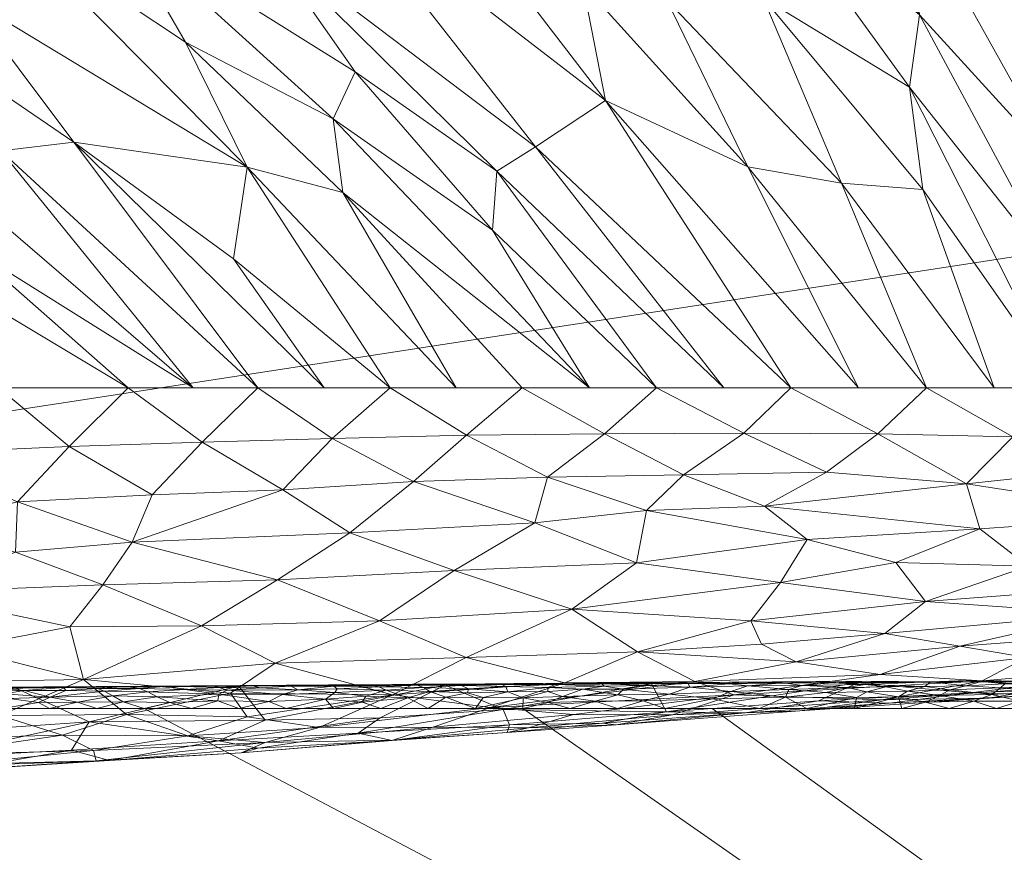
# Model space of a CAD drawing. Header units: millimetres. Extents: x -275 to 275, y 0 to 461.
# Tile 9 of 85: x -145 to -67, y 106 to 172. Entities that reach past the tile are written whole.
import ezdxf

# ---------------------------------------------------------------- set-up
doc = ezdxf.new("R2010")
doc.units = ezdxf.units.MM
doc.layers.add('A-GENM', color=13, linetype='Continuous')

# ---------------------------------------------------------------- blocks, each defined once
blk = doc.blocks.new('MODEL_CCAS1511-1000410R0 - MODEL_CCAS1511-1000410R0-465174-Preview')
at = {"layer": 'A-GENM', "lineweight": 9}
mesh = blk.add_polyface(dxfattribs=at)
corners = [(-272.167, 0), (-272.319, -150.975), (-272.479, -301.95), (-272.223, -329.002), (-270.726, -356.013), (-266.536, -382.739), (-256.83, -407.989), (-238.784, -428.131), (-214.858, -440.747), (-188.814, -448.06), (-162.114, -452.412), (-135.192, -455.069), (-108.188, -456.694), (-81.152, -457.659), (-54.105, -458.187), (-27.053, -458.42), (0, -458.452), (27.053, -458.42), (54.105, -458.187), (81.152, -457.659), (108.188, -456.694), (135.192, -455.069), (162.114, -452.412), (188.814, -448.059), (214.858, -440.746), (238.784, -428.131), (256.83, -407.989), (266.536, -382.739), (270.726, -356.013), (272.223, -329.002), (272.479, -301.95), (272.319, -150.975), (272.167, 0), (-271.479, -141.65), (-253.734, -118.36), (-222.049, -117.596), (-190.328, -117.596), (-158.607, -117.596), (-126.885, -117.596), (-95.164, -117.596), (-63.443, -117.596), (-31.721, -117.596), (0, -117.596), (15.006, -117.596), (30.013, -117.596), (45.019, -117.596), (60.026, -117.596), (75.032, -117.596), (90.039, -117.596), (105.045, -117.596), (120.051, -117.596), (135.058, -117.596), (150.064, -117.596), (165.071, -117.596), (180.077, -117.596), (195.083, -117.596), (210.09, -117.596), (225.096, -117.596), (240.103, -117.596), (255.062, -118.77), (267.363, -127.255), (271.479, -141.65), (271.5, -276.207), (270.746, -343.476), (267.133, -376.894), (262.881, -393.154), (255.834, -408.391), (245.398, -421.522), (232.048, -431.692), (216.932, -439.027), (200.945, -444.221), (167.942, -450.629), (134.487, -454.07), (67.276, -456.933), (0, -457.5), (-67.276, -456.933), (-134.485, -454.07), (-167.944, -450.629), (-200.946, -444.221), (-216.933, -439.027), (-232.048, -431.692), (-245.398, -421.522), (-255.835, -408.389), (-262.881, -393.152), (-267.133, -376.893), (-270.746, -343.476), (-271.5, -276.208), (0, -47.739), (12.205, -52.795), (17.261, -65), (12.205, -77.205), (0, -82.261), (-12.205, -77.205), (-17.261, -65), (-12.205, -52.795), (263.622, -390.318), (260.818, -397.614), (250.836, -414.68), (243.217, -423.183), (232.089, -431.661), (231.82, -431.802), (-231.823, -431.801), (-232.088, -431.662), (-243.217, -423.183), (-250.833, -414.683), (-260.819, -397.613), (-263.623, -390.318)]
mesh.append_faces([[corners[k] for k in face] for face in [(83, 105, 106), (98, 99, 25), (67, 97, 98), (80, 101, 102), (102, 103, 7), (68, 99, 100), (81, 103, 104), (65, 95, 96)]])
mesh.append_faces([[corners[k] for k in face] for face in [(8, 79, 101), (66, 26, 96), (69, 24, 100)]], dxfattribs={"vtx0": -1})
mesh.append_faces([[corners[k] for k in face] for face in [(0, 87, 32), (2, 86, 1), (4, 85, 3), (9, 78, 8), (14, 75, 13), (70, 24, 69)]], dxfattribs={"vtx0": -1, "vtx1": -1})
mesh.append_faces([[corners[k] for k in face] for face in [(94, 0, 38, 39)]], dxfattribs={"vtx0": -1, "vtx1": -1, "vtx3": -1})
mesh.append_faces([[corners[k] for k in face] for face in [(0, 35, 36), (33, 0, 1, 86), (92, 41, 42), (89, 48, 49, 88), (32, 58, 59), (62, 30, 31), (30, 62, 63), (90, 44, 45), (10, 76, 77), (75, 14, 15, 74), (28, 63, 64, 27), (23, 70, 71, 22), (70, 23, 24), (72, 21, 22, 71)]], dxfattribs={"vtx0": -1, "vtx2": -1})
mesh.append_faces([[corners[k] for k in face] for face in [(0, 36, 37, 38), (32, 52, 53, 54), (89, 46, 47, 48), (76, 10, 11, 12), (74, 15, 16, 17), (63, 28, 29, 30), (73, 18, 19, 20)]], dxfattribs={"vtx0": -1, "vtx3": -1})
mesh.append_faces([[corners[k] for k in face] for face in [(97, 26, 66)]], dxfattribs={"vtx1": -1})
mesh.append_faces([[corners[k] for k in face] for face in [(94, 87, 0), (87, 88, 32), (33, 34, 0), (34, 35, 0), (50, 51, 88, 49), (57, 58, 32, 56), (55, 56, 32, 54), (60, 61, 32), (59, 60, 32), (78, 79, 8)]], dxfattribs={"vtx1": -1, "vtx2": -1})
mesh.append_faces([[corners[k] for k in face] for face in [(51, 52, 32, 88)]], dxfattribs={"vtx1": -1, "vtx2": -1, "vtx3": -1})
mesh.append_faces([[corners[k] for k in face] for face in [(93, 94, 39, 40), (92, 93, 40, 41), (91, 92, 42, 43), (90, 91, 43, 44), (85, 86, 2, 3), (45, 46, 89, 90), (31, 32, 61, 62), (84, 85, 4, 5), (77, 78, 9, 10), (75, 76, 12, 13), (73, 74, 17, 18), (72, 73, 20, 21)]], dxfattribs={"vtx1": -1, "vtx3": -1})
mesh.append_faces([[corners[k] for k in face] for face in [(64, 95, 27), (5, 106, 84), (82, 105, 6), (6, 104, 82)]], dxfattribs={"vtx2": -1})
mesh = blk.add_polyface(dxfattribs=at)
corners = [(-212.847, 0, -150), (212.847, 0, -150), (212.847, -65.437, -150), (212.847, -130.874, -150), (212.847, -196.311, -150), (212.847, -261.748, -150), (212.41, -291.44, -150), (210.407, -318.576, -150), (204.527, -345.166, -150), (190.079, -368.826, -150), (166.674, -383.72, -150), (139.754, -391.317, -150), (112.094, -395.201, -150), (84.236, -397.237, -150), (56.788, -398.258, -150), (28.369, -398.728, -150), (0, -398.847, -150), (-29.223, -398.719, -150), (-56.93, -398.255, -150), (-84.634, -397.216, -150), (-112.707, -395.14, -150), (-140.105, -391.249, -150), (-166.815, -383.663, -150), (-190.131, -368.774, -150), (-204.546, -345.114, -150), (-210.509, -317.747, -150), (-212.466, -289.826, -150), (-212.847, -261.748, -150), (-212.847, -196.311, -150), (-212.847, -130.874, -150), (-212.847, -65.437, -150)]
mesh.append_faces([[corners[k] for k in face] for face in [(10, 8, 9), (2, 0, 1)]], dxfattribs={"vtx0": -1})
mesh.append_faces([[corners[k] for k in face] for face in [(4, 16, 28, 3)]], dxfattribs={"vtx0": -1, "vtx1": -1, "vtx2": -1})
mesh.append_faces([[corners[k] for k in face] for face in [(3, 28, 29, 2), (27, 19, 20), (14, 4, 5, 13), (12, 5, 6, 11)]], dxfattribs={"vtx0": -1, "vtx2": -1})
mesh.append_faces([[corners[k] for k in face] for face in [(28, 16, 17, 18), (2, 29, 30, 0), (4, 14, 15, 16)]], dxfattribs={"vtx0": -1, "vtx3": -1})
mesh.append_faces([[corners[k] for k in face] for face in [(6, 7, 11), (12, 13, 5)]], dxfattribs={"vtx1": -1, "vtx2": -1})
mesh.append_faces([[corners[k] for k in face] for face in [(26, 27, 20, 21), (25, 26, 21, 22), (27, 28, 18, 19), (7, 8, 10, 11)]], dxfattribs={"vtx1": -1, "vtx3": -1})
mesh.append_faces([[corners[k] for k in face] for face in [(22, 23, 24, 25)]], dxfattribs={"vtx3": -1})
mesh = blk.add_polyface(dxfattribs=at)
corners = [(154.096, -131.696, -100.498), (145.099, -133.99, -106.356), (154.059, -137.787, -106.374), (145.251, -129.991, -101.593), (136.018, -130.79, -105.655), (153.888, -126.792, -93.963), (138.344, -127.406, -99.914), (146.477, -117.048, -72.69), (152.517, -115.217, -64.542), (141.544, -115.493, -65.85), (134.431, -134.532, -110.554), (136.458, -117.143, -73.511), (139.868, -119.917, -83.038), (149.066, -112.772, -40.822), (150.076, -113.182, -50.567), (159.42, -112.426, -43.537), (138.853, -113.473, -47.055), (137.813, -113.476, -36.624), (162.043, -116.033, -66.587), (147.553, -113.132, -31.783), (140.82, -114.305, -23.936), (139.408, -116.543, -12.005), (145.275, -119.256, -2.344), (127.558, -119.373, -2.393), (152.412, -113.703, -23.767), (157.944, -115.282, -14.268), (139.068, -114.283, -57.365), (158.02, -112.433, -35.089), (152.414, -113.93, -57.399), (149.272, -119.759, -80.881), (149.789, -122.397, -87.157), (141.015, -138.384, -111.725), (136.32, -143.019, -116.04), (146.592, -143.019, -112.657), (156.633, -143.019, -108.633), (140.952, -124.08, -93.049), (157.353, -118.51, -75.567)]
mesh.append_faces([[corners[k] for k in face] for face in [(0, 1, 2), (1, 3, 4), (5, 3, 0), (5, 6, 3), (7, 8, 9), (4, 10, 1), (7, 11, 12), (13, 14, 15), (16, 13, 17), (18, 8, 7), (17, 19, 20), (7, 9, 11), (20, 19, 24), (25, 22, 21), (21, 20, 24), (19, 17, 13), (16, 26, 14), (27, 19, 13), (19, 27, 24), (21, 24, 25), (13, 16, 14), (26, 9, 28), (7, 12, 29), (8, 28, 9), (12, 30, 29), (2, 31, 33), (1, 10, 31), (2, 1, 31), (3, 1, 0), (3, 6, 4), (5, 30, 35), (26, 28, 14), (5, 35, 6), (12, 35, 30), (7, 29, 36)]], dxfattribs={"vtx0": -1, "vtx1": -1, "vtx2": -1})
mesh.append_faces([[corners[k] for k in face] for face in [(21, 22, 23), (31, 32, 33), (2, 33, 34)]], dxfattribs={"vtx0": -1, "vtx2": -1})
mesh = blk.add_polyface(dxfattribs=at)
corners = [(124.081, -134.953, -114.14), (130.466, -138.708, -115.494), (134.431, -134.532, -110.554), (141.015, -138.384, -111.725), (130.52, -124.158, -95.551), (116.417, -124.563, -98.702), (124.497, -127.805, -104.151), (136.018, -130.79, -105.655), (118.773, -131.528, -111.424), (139.868, -119.917, -83.038), (140.952, -124.08, -93.049), (124.688, -121.211, -88.6), (128.225, -118.827, -80.281), (115.369, -118.693, -78.694), (126.014, -114.463, -32.254), (127.385, -114.096, -42.233), (137.813, -113.476, -36.624), (139.408, -116.543, -12.005), (125.484, -116.687, -14.005), (129.167, -115.048, -23.429), (131.59, -115.438, -63.851), (125.478, -114.905, -56.642), (121.189, -116.092, -65.013), (127.558, -119.373, -2.393), (118.11, -115.664, -23.885), (115.418, -115.061, -35.57), (139.068, -114.283, -57.365), (138.853, -113.473, -47.055), (116.369, -116.872, -15.287), (140.82, -114.305, -23.936), (141.544, -115.493, -65.85), (136.458, -117.143, -73.511), (126.897, -116.956, -71.859), (138.344, -127.406, -99.914), (120.159, -139.019, -118.795), (126.047, -143.018, -119.422), (136.32, -143.019, -116.04)]
mesh.append_faces([[corners[k] for k in face] for face in [(0, 1, 2), (3, 2, 1), (4, 5, 6), (0, 7, 8), (9, 4, 10), (11, 12, 13), (14, 15, 16), (17, 18, 19), (20, 21, 22), (18, 17, 23), (24, 14, 19), (25, 15, 14), (21, 26, 27), (27, 15, 21), (19, 18, 28), (19, 16, 29), (15, 27, 16), (16, 19, 14), (17, 19, 29), (20, 30, 26), (30, 20, 31), (32, 12, 31), (12, 9, 31), (9, 11, 4), (13, 12, 32), (9, 12, 11), (4, 6, 33), (4, 33, 10), (5, 4, 11), (1, 34, 35), (7, 0, 2), (36, 3, 1), (0, 34, 1), (33, 6, 7), (8, 7, 6), (20, 22, 32), (20, 32, 31), (21, 20, 26)]], dxfattribs={"vtx0": -1, "vtx1": -1, "vtx2": -1})
mesh.append_faces([[corners[k] for k in face] for face in [(1, 35, 36)]], dxfattribs={"vtx0": -1, "vtx2": -1})
mesh = blk.add_polyface(dxfattribs=at)
corners = [(118.11, -115.664, -23.885), (115.418, -115.061, -35.57), (126.014, -114.463, -32.254), (120.159, -139.019, -118.795), (115.572, -143.018, -122.111), (126.047, -143.018, -119.422), (106.607, -117.521, -13.779), (116.369, -116.872, -15.287), (111.205, -119.466, -2.407), (109.508, -139.263, -121.753), (113.711, -135.607, -117.593), (124.081, -134.953, -114.14), (118.773, -131.528, -111.424), (104.105, -132.315, -115.706), (124.688, -121.211, -88.6), (109.556, -121.65, -90.309), (116.417, -124.563, -98.702), (115.369, -118.693, -78.694), (115.342, -115.087, -48.25), (127.385, -114.096, -42.233), (106.11, -116.301, -25.009), (125.478, -114.905, -56.642), (107.623, -117.675, -70.787), (101.726, -119.641, -80.544), (104.602, -116.073, -52.094), (112.192, -116.118, -60.387), (125.484, -116.687, -14.005), (127.558, -119.373, -2.393), (106.284, -115.693, -37.188), (121.189, -116.092, -65.013), (101.163, -125.489, -102.313), (110.496, -128.559, -108.291), (124.497, -127.805, -104.151), (126.897, -116.956, -71.859), (101.03, -117.128, -62.571), (105.097, -143.019, -124.8), (103.104, -135.945, -120.381), (129.167, -115.048, -23.429)]
mesh.append_faces([[corners[k] for k in face] for face in [(0, 1, 2), (6, 7, 8), (9, 3, 10), (11, 10, 3), (6, 0, 7), (10, 12, 13), (14, 15, 16), (17, 15, 14), (1, 18, 19), (0, 20, 1), (19, 18, 21), (17, 22, 23), (6, 20, 0), (18, 24, 25), (18, 1, 28), (21, 18, 25), (29, 21, 25), (29, 22, 17), (17, 23, 15), (16, 30, 31), (32, 16, 31), (15, 30, 16), (32, 31, 12), (29, 17, 33), (22, 25, 34), (13, 12, 31), (11, 12, 10), (9, 10, 36), (3, 9, 4), (13, 36, 10), (20, 28, 1), (24, 18, 28), (37, 7, 0), (8, 7, 26), (22, 29, 25)]], dxfattribs={"vtx0": -1, "vtx1": -1, "vtx2": -1})
mesh.append_faces([[corners[k] for k in face] for face in [(3, 4, 5), (26, 27, 8), (9, 35, 4)]], dxfattribs={"vtx0": -1, "vtx2": -1})
mesh = blk.add_polyface(dxfattribs=at)
corners = [(105.097, -143.019, -124.8), (109.508, -139.263, -121.753), (98.591, -139.386, -124.256), (83.093, -117.412, -40.656), (93.183, -117.094, -54.352), (97.658, -116.315, -40.087), (87.418, -117.261, -28.749), (98.733, -116.443, -30.564), (93.679, -117.341, -21.013), (110.496, -128.559, -108.291), (96.033, -129.165, -111.42), (104.105, -132.315, -115.706), (101.163, -125.489, -102.313), (107.623, -117.675, -70.787), (88.306, -118.696, -68.417), (91.423, -119.744, -77.72), (101.03, -117.128, -62.571), (94.853, -119.56, -2.42), (106.607, -117.521, -13.779), (111.205, -119.466, -2.407), (106.11, -116.301, -25.009), (106.284, -115.693, -37.188), (104.602, -116.073, -52.094), (101.726, -119.641, -80.544), (95.972, -122.099, -90.77), (109.556, -121.65, -90.309), (84.63, -127.605, -108.285), (86.994, -124.57, -99.074), (82.533, -130.999, -116.169), (95.261, -133.291, -118.62), (103.104, -135.945, -120.381), (86.133, -122.705, -91.604), (112.192, -116.118, -60.387), (92.334, -136.119, -122.583), (87.53, -139.429, -126.241), (94.455, -143.019, -126.661), (85.908, -133.657, -120.405), (83.388, -121.31, -83.966)]
mesh.append_faces([[corners[k] for k in face] for face in [(17, 18, 19)]], dxfattribs={"vtx0": -1, "vtx1": -1})
mesh.append_faces([[corners[k] for k in face] for face in [(0, 1, 2), (3, 4, 5), (6, 7, 8), (9, 10, 11), (12, 10, 9), (13, 14, 15), (6, 5, 7), (16, 14, 13), (17, 8, 18), (20, 18, 8), (8, 7, 20), (21, 20, 7), (4, 22, 5), (23, 24, 25), (25, 24, 12), (26, 10, 12), (26, 12, 27), (10, 28, 29), (11, 29, 30), (24, 31, 27), (22, 16, 32), (14, 16, 4), (24, 23, 15), (12, 24, 27), (2, 30, 33), (34, 2, 33), (34, 35, 2), (1, 30, 2), (29, 36, 33), (30, 29, 33), (10, 29, 11), (21, 7, 5), (21, 5, 22), (16, 22, 4), (24, 15, 37), (13, 15, 23)]], dxfattribs={"vtx0": -1, "vtx1": -1, "vtx2": -1})
mesh.append_faces([[corners[k] for k in face] for face in [(35, 0, 2)]], dxfattribs={"vtx1": -1, "vtx2": -1})
mesh = blk.add_polyface(dxfattribs=at)
corners = [(76.93, -139.368, -127.543), (80.983, -136.344, -124.39), (69.899, -135.416, -124.097), (85.908, -133.657, -120.405), (96.033, -129.165, -111.42), (84.63, -127.605, -108.285), (82.533, -130.999, -116.169), (73.156, -126.101, -102.751), (86.994, -124.57, -99.074), (76.363, -123.544, -93.109), (68.843, -131.847, -118.135), (68.11, -118.435, -38.095), (83.093, -117.412, -40.656), (76.03, -118.026, -26.365), (81.631, -118.219, -17.158), (87.418, -117.261, -28.749), (76.609, -118.302, -52.553), (88.306, -118.696, -68.417), (93.183, -117.094, -54.352), (68.651, -119.809, -64.47), (91.423, -119.744, -77.72), (76.735, -120.29, -74.366), (83.388, -121.31, -83.966), (86.133, -122.705, -91.604), (69.593, -118.858, -14.581), (93.679, -117.341, -21.013), (94.853, -119.56, -2.42), (78.5, -119.653, -2.434), (95.261, -133.291, -118.62), (75.49, -129.178, -112.195), (70.433, -122.54, -86.124), (92.334, -136.119, -122.583), (87.53, -139.429, -126.241), (83.813, -143.019, -128.523), (94.455, -143.019, -126.661), (73.071, -143.019, -129.262), (97.658, -116.315, -40.087), (95.972, -122.099, -90.77)]
mesh.append_faces([[corners[k] for k in face] for face in [(34, 32, 33), (33, 0, 35)]], dxfattribs={"vtx0": -1, "vtx1": -1})
mesh.append_faces([[corners[k] for k in face] for face in [(0, 1, 2), (2, 1, 3), (4, 5, 6), (7, 8, 9), (3, 10, 2), (11, 12, 13), (14, 13, 15), (16, 17, 18), (16, 19, 17), (20, 17, 21), (22, 9, 23), (24, 13, 14), (12, 11, 16), (18, 12, 16), (28, 6, 3), (7, 5, 8), (29, 6, 5), (22, 21, 30), (31, 1, 32), (32, 0, 33), (1, 0, 32), (3, 1, 31), (3, 6, 10), (25, 14, 15), (13, 12, 15), (36, 15, 12), (25, 27, 14), (27, 24, 14), (22, 30, 9), (20, 21, 22), (17, 19, 21), (29, 10, 6), (7, 29, 5), (8, 23, 9), (37, 22, 23)]], dxfattribs={"vtx0": -1, "vtx1": -1, "vtx2": -1})
mesh.append_faces([[corners[k] for k in face] for face in [(25, 26, 27)]], dxfattribs={"vtx0": -1, "vtx2": -1})
mesh = blk.add_polyface(dxfattribs=at)
corners = [(72.014, -118.635, -0.208), (71.225, -119.077, -0.453), (74.559, -118.978, -0.392), (68.714, -119.738, -1.419), (66.862, -119.566, -0.99), (64.441, -119.784, -1.51), (67.888, -118.728, -0.242), (63.98, -118.942, -0.346), (67.208, -119.242, -0.579), (60.724, -119.696, -1.199), (63.141, -119.407, -0.738), (59.335, -119.431, -0.749), (69.848, -119.827, -1.954), (72.751, -119.731, -1.466), (75.287, -118.527, -0.17), (62.11, -118.334, -0.099), (59.781, -118.934, -0.333), (73.197, -119.354, -0.722), (73.137, -118.122, -0.06), (69.956, -119.396, -0.757), (75.738, -119.669, -2.436), (71.751, -119.691, -2.44), (63.779, -119.737, -2.446), (67.765, -119.714, -2.443), (61.451, -119.865, -1.87), (57.905, -119.866, -1.749), (57.075, -119.709, -1.194), (55.016, -119.841, -1.56), (57.502, -118.324, -0.092), (55.532, -119.462, -0.77), (59.793, -119.76, -2.45), (55.807, -119.782, -2.453), (60.026, -117.596), (65.673, -118.19, -0.068), (63.777, -117.596), (69.309, -118.186, -0.07), (71.28, -117.596), (67.529, -117.596), (75.032, -117.596), (56.383, -119.086, -0.422), (56.274, -117.596)]
mesh.append_faces([[corners[k] for k in face] for face in [(20, 13, 21), (30, 25, 31), (21, 12, 23), (40, 28, 32), (22, 24, 30)]], dxfattribs={"vtx0": -1, "vtx1": -1})
mesh.append_faces([[corners[k] for k in face] for face in [(0, 1, 2), (3, 4, 5), (6, 7, 8), (9, 10, 11), (9, 5, 10), (12, 13, 3), (2, 14, 0), (7, 15, 16), (1, 17, 2), (14, 18, 0), (17, 1, 19), (3, 19, 4), (7, 16, 10), (19, 13, 17), (24, 9, 25), (26, 25, 9), (27, 25, 26), (16, 15, 28), (6, 1, 0), (19, 1, 8), (4, 19, 8), (13, 19, 3), (10, 4, 8), (4, 10, 5), (7, 10, 8), (11, 29, 26), (30, 24, 25), (23, 12, 5), (5, 24, 22), (31, 25, 27), (8, 1, 6), (15, 32, 28), (33, 7, 6), (33, 34, 15), (18, 35, 0), (33, 6, 35), (33, 35, 37), (0, 35, 6), (33, 15, 7), (35, 18, 36), (10, 16, 11), (39, 11, 16), (13, 12, 21), (5, 12, 3), (9, 24, 5), (11, 26, 9), (11, 39, 29), (28, 39, 16)]], dxfattribs={"vtx0": -1, "vtx1": -1, "vtx2": -1})
mesh.append_faces([[corners[k] for k in face] for face in [(5, 22, 23), (35, 36, 37), (33, 37, 34)]], dxfattribs={"vtx0": -1, "vtx2": -1})
mesh.append_faces([[corners[k] for k in face] for face in [(34, 32, 15), (38, 36, 18)]], dxfattribs={"vtx1": -1, "vtx2": -1})
mesh = blk.add_polyface(dxfattribs=at)
corners = [(73.197, -119.354, -0.722), (76.282, -119.319, -0.695), (74.559, -118.978, -0.392), (95.517, -118.228, -0.099), (90.006, -118.375, -0.136), (93.47, -118.75, -0.297), (82.535, -117.596), (78.609, -118.482, -0.159), (84.228, -118.514, -0.177), (87.213, -119.393, -0.852), (91.819, -119.286, -0.732), (88.577, -118.961, -0.417), (85.29, -119.728, -1.889), (84.4, -119.631, -1.329), (81.846, -119.745, -1.834), (91.682, -119.578, -2.423), (88.679, -119.693, -1.736), (87.696, -119.601, -2.426), (75.287, -118.527, -0.17), (78.784, -117.596), (75.032, -117.596), (83.976, -119.124, -0.531), (76.81, -119.705, -1.446), (77.826, -119.78, -1.971), (80.548, -119.63, -1.265), (86.287, -117.596), (81.03, -118.87, -0.34), (77.917, -119.523, -0.998), (79.724, -119.646, -2.433), (83.71, -119.623, -2.43), (79.346, -119.261, -0.644), (82.916, -119.444, -0.901), (88.728, -119.575, -1.228), (95.12, -119.434, -0.98), (91.962, -119.59, -1.325), (93.79, -117.596), (90.039, -117.596), (92.723, -119.677, -1.852), (72.751, -119.731, -1.466), (77.795, -118.926, -0.366), (73.137, -118.122, -0.06), (75.738, -119.669, -2.436)]
mesh.append_faces([[corners[k] for k in face] for face in [(15, 16, 17), (17, 12, 29), (28, 23, 41)]], dxfattribs={"vtx0": -1, "vtx1": -1})
mesh.append_faces([[corners[k] for k in face] for face in [(0, 1, 2), (3, 4, 5), (6, 7, 8), (9, 10, 11), (12, 13, 14), (11, 8, 21), (21, 9, 11), (22, 23, 24), (4, 25, 8), (11, 5, 4), (10, 5, 11), (8, 7, 26), (24, 27, 22), (21, 26, 30), (8, 11, 4), (30, 27, 31), (21, 31, 9), (32, 13, 16), (9, 32, 10), (33, 10, 34), (15, 37, 16), (37, 34, 16), (32, 16, 34), (29, 12, 14), (24, 14, 13), (16, 12, 17), (14, 24, 23), (31, 24, 13), (24, 31, 27), (9, 31, 13), (30, 31, 21), (13, 12, 16), (30, 1, 27), (38, 27, 0), (26, 7, 39), (0, 27, 1), (39, 1, 30), (2, 39, 18), (18, 7, 19), (40, 18, 20), (41, 23, 38), (38, 22, 27), (14, 23, 28), (38, 23, 22), (10, 32, 34), (13, 32, 9), (8, 26, 21), (7, 18, 39), (1, 39, 2), (30, 26, 39)]], dxfattribs={"vtx0": -1, "vtx1": -1, "vtx2": -1})
mesh.append_faces([[corners[k] for k in face] for face in [(18, 19, 20), (14, 28, 29), (7, 6, 19)]], dxfattribs={"vtx0": -1, "vtx2": -1})
mesh.append_faces([[corners[k] for k in face] for face in [(4, 35, 36, 25)]], dxfattribs={"vtx0": -1, "vtx3": -1})
mesh.append_faces([[corners[k] for k in face] for face in [(25, 6, 8)]], dxfattribs={"vtx1": -1, "vtx2": -1})
mesh = blk.add_polyface(dxfattribs=at)
corners = [(91.819, -119.286, -0.732), (95.12, -119.434, -0.98), (97.086, -119.133, -0.587), (98.801, -119.571, -1.392), (95.306, -119.607, -1.462), (106.408, -119.365, -0.95), (109.904, -119.427, -1.123), (109.365, -119.169, -0.68), (100.286, -119.148, -0.615), (98.621, -119.387, -0.925), (91.962, -119.59, -1.325), (92.723, -119.677, -1.852), (101.813, -119.615, -1.807), (102.464, -119.507, -1.238), (106.245, -118.939, -0.449), (97.317, -119.649, -1.895), (103.641, -119.51, -2.413), (107.627, -119.487, -2.41), (105.761, -119.592, -1.961), (108.196, -118.473, -0.192), (105.033, -118.455, -0.181), (103.046, -118.086, -0.07), (99.309, -118.178, -0.089), (101.921, -118.571, -0.224), (109.444, -118.845, -0.389), (105.045, -117.596), (108.797, -117.596), (93.47, -118.75, -0.297), (97.521, -118.691, -0.274), (93.79, -117.596), (90.006, -118.375, -0.136), (95.517, -118.228, -0.099), (97.542, -117.596), (101.293, -117.596), (103.073, -119.268, -0.773), (103.061, -118.967, -0.461), (95.668, -119.555, -2.42), (91.682, -119.578, -2.423), (110.3, -119.55, -1.689), (106.762, -119.538, -1.447), (99.655, -119.532, -2.416)]
mesh.append_faces([[corners[k] for k in face] for face in [(29, 31, 32), (33, 21, 25), (36, 11, 37), (25, 20, 26)]], dxfattribs={"vtx0": -1, "vtx1": -1})
mesh.append_faces([[corners[k] for k in face] for face in [(0, 1, 2), (3, 1, 4), (5, 6, 7), (8, 2, 9), (4, 10, 11), (3, 12, 13), (7, 14, 5), (2, 1, 9), (4, 11, 15), (15, 12, 3), (14, 19, 20), (21, 22, 23), (7, 24, 14), (25, 21, 20), (19, 26, 20), (27, 0, 2), (23, 22, 28), (29, 30, 31), (28, 27, 2), (22, 32, 31), (28, 22, 31), (22, 21, 33), (27, 28, 31), (28, 2, 8), (20, 21, 23), (8, 34, 35), (35, 20, 23), (5, 14, 34), (4, 1, 10), (9, 1, 3), (36, 15, 11), (4, 15, 3), (18, 38, 39), (13, 34, 9), (12, 15, 40), (12, 39, 13), (5, 13, 39), (13, 9, 3), (8, 9, 34), (35, 34, 14), (28, 8, 23), (20, 35, 14), (23, 8, 35), (13, 5, 34), (6, 5, 39), (38, 6, 39), (16, 18, 12), (14, 24, 19), (38, 18, 17), (12, 18, 39)]], dxfattribs={"vtx0": -1, "vtx1": -1, "vtx2": -1})
mesh.append_faces([[corners[k] for k in face] for face in [(12, 40, 16)]], dxfattribs={"vtx0": -1, "vtx2": -1})
mesh.append_faces([[corners[k] for k in face] for face in [(16, 17, 18), (33, 32, 22), (36, 40, 15)]], dxfattribs={"vtx1": -1, "vtx2": -1})
mesh = blk.add_polyface(dxfattribs=at)
corners = [(125.194, -118.175, -0.106), (120.684, -118.342, -0.156), (124.091, -118.714, -0.336), (111.613, -119.464, -2.406), (113.809, -119.534, -1.864), (110.3, -119.55, -1.689), (116.3, -117.596), (112.548, -117.596), (114.163, -118.45, -0.189), (120.447, -119.477, -1.598), (120.033, -119.374, -1.118), (117.059, -119.488, -1.515), (112.932, -119.268, -0.836), (109.365, -119.169, -0.68), (109.904, -119.427, -1.123), (113.417, -119.466, -1.302), (126.44, -119.41, -1.375), (123.422, -119.386, -1.205), (123.801, -119.462, -1.703), (115.873, -119.051, -0.579), (116.452, -119.334, -0.983), (128.494, -119.069, -0.65), (122.873, -119.089, -0.649), (125.861, -119.238, -0.879), (112.431, -118.95, -0.475), (119.586, -119.419, -2.4), (123.572, -119.396, -2.396), (119.954, -118.882, -0.443), (111.166, -118.517, -0.213), (108.797, -117.596), (108.196, -118.473, -0.192), (123.803, -117.596), (120.051, -117.596), (117.786, -118.107, -0.083), (117.501, -118.595, -0.259), (109.444, -118.845, -0.389), (119.765, -119.178, -0.746), (127.555, -117.596), (115.599, -119.441, -2.403), (107.627, -119.487, -2.41), (127.442, -119.438, -1.835)]
mesh.append_faces([[corners[k] for k in face] for face in [(3, 5, 39), (29, 28, 7)]], dxfattribs={"vtx0": -1, "vtx1": -1})
mesh.append_faces([[corners[k] for k in face] for face in [(0, 1, 2), (3, 4, 5), (9, 10, 11), (12, 13, 14), (5, 15, 14), (16, 17, 18), (19, 12, 20), (11, 10, 20), (21, 22, 23), (10, 9, 17), (13, 12, 24), (23, 17, 16), (22, 2, 27), (28, 29, 30), (2, 22, 21), (31, 1, 0), (27, 2, 1), (27, 34, 19), (34, 33, 8), (24, 35, 13), (34, 27, 1), (22, 36, 10), (36, 22, 27), (17, 22, 10), (27, 19, 36), (20, 36, 19), (33, 34, 1), (19, 34, 8), (32, 33, 1), (8, 33, 6), (14, 15, 12), (4, 11, 15), (20, 12, 15), (12, 19, 24), (11, 20, 15), (20, 10, 36), (9, 25, 18), (19, 8, 24), (35, 28, 30), (5, 4, 15), (11, 4, 38), (28, 24, 8), (24, 28, 35), (7, 28, 8), (25, 9, 11), (17, 9, 18), (22, 17, 23), (18, 26, 40), (18, 40, 16)]], dxfattribs={"vtx0": -1, "vtx1": -1, "vtx2": -1})
mesh.append_faces([[corners[k] for k in face] for face in [(18, 25, 26), (1, 31, 32), (0, 37, 31), (11, 38, 25)]], dxfattribs={"vtx0": -1, "vtx2": -1})
mesh.append_faces([[corners[k] for k in face] for face in [(6, 7, 8), (32, 6, 33), (3, 38, 4)]], dxfattribs={"vtx1": -1, "vtx2": -1})
mesh = blk.add_polyface(dxfattribs=at)
corners = [(135.233, -119.385, -1.809), (136.416, -119.315, -2.369), (138.851, -119.361, -1.774), (143.436, -118.079, -0.089), (142.561, -117.596), (140.345, -118.122, -0.1), (133.015, -118.082, -0.085), (135.058, -117.596), (131.306, -117.596), (133.125, -119.38, -1.426), (129.13, -119.284, -1.001), (129.694, -119.404, -1.451), (134.772, -118.916, -0.512), (135.423, -119.185, -0.857), (138.231, -118.97, -0.576), (131.844, -119.123, -0.736), (129.14, -118.744, -0.364), (126.44, -119.41, -1.375), (127.442, -119.438, -1.835), (136.487, -119.34, -1.299), (131.37, -119.41, -1.851), (138.728, -119.204, -0.919), (125.861, -119.238, -0.879), (128.494, -119.069, -0.65), (142.516, -118.499, -0.244), (141.279, -119.047, -0.678), (137.545, -118.61, -0.297), (136.736, -118.141, -0.103), (134.043, -118.534, -0.251), (129.224, -118.204, -0.117), (125.194, -118.175, -0.106), (124.091, -118.714, -0.336), (138.809, -117.596), (140.845, -119.285, -2.356), (141.434, -119.278, -1.142), (143.043, -119.335, -1.739), (127.558, -119.373, -2.393), (131.987, -119.344, -2.381), (127.555, -117.596), (123.572, -119.396, -2.396), (144.573, -119.035, -0.677)]
mesh.append_faces([[corners[k] for k in face] for face in [(36, 18, 39)]], dxfattribs={"vtx0": -1, "vtx1": -1})
mesh.append_faces([[corners[k] for k in face] for face in [(0, 1, 2), (3, 4, 5), (9, 10, 11), (12, 13, 14), (15, 12, 16), (17, 18, 11), (2, 19, 0), (10, 9, 15), (0, 9, 20), (21, 14, 13), (22, 10, 23), (24, 14, 25), (13, 12, 15), (26, 27, 28), (7, 6, 27), (29, 30, 16), (16, 30, 31), (5, 32, 27), (2, 34, 19), (33, 35, 2), (34, 2, 35), (21, 25, 14), (19, 9, 0), (9, 19, 13), (20, 9, 11), (20, 11, 18), (0, 20, 37), (29, 28, 6), (29, 38, 30), (28, 29, 16), (29, 6, 8), (27, 6, 28), (28, 12, 26), (14, 24, 26), (5, 26, 24), (26, 5, 27), (5, 24, 3), (17, 11, 10), (20, 18, 36), (23, 15, 16), (17, 10, 22), (15, 23, 10), (31, 23, 16), (9, 13, 15), (21, 19, 34), (26, 12, 14), (12, 28, 16), (19, 21, 13), (25, 34, 40), (34, 25, 21)]], dxfattribs={"vtx0": -1, "vtx1": -1, "vtx2": -1})
mesh.append_faces([[corners[k] for k in face] for face in [(6, 7, 8), (20, 36, 37), (29, 8, 38), (5, 4, 32)]], dxfattribs={"vtx0": -1, "vtx2": -1})
mesh.append_faces([[corners[k] for k in face] for face in [(1, 33, 2), (37, 1, 0), (32, 7, 27)]], dxfattribs={"vtx1": -1, "vtx2": -1})
mesh = blk.add_polyface(dxfattribs=at)
corners = [(154.9, -118.811, -0.466), (158.641, -118.732, -0.408), (157.921, -118.407, -0.213), (151.928, -118.682, -0.361), (154.885, -118.445, -0.229), (146.313, -117.596), (143.436, -118.079, -0.089), (145.797, -118.391, -0.197), (154.388, -119.257, -1.803), (157.17, -119.239, -1.303), (153.689, -119.263, -1.369), (147.68, -119.295, -1.859), (143.043, -119.335, -1.739), (145.275, -119.256, -2.344), (146.125, -118.768, -0.415), (148.821, -118.538, -0.271), (147.732, -118.998, -0.642), (150.607, -119.069, -0.752), (146.284, -119.193, -0.96), (151.771, -118.259, -0.149), (148.517, -118.095, -0.096), (153.68, -119.046, -0.732), (156.753, -119.02, -0.706), (158.416, -119.237, -1.747), (154.133, -119.197, -2.32), (158.562, -119.168, -2.308), (150.154, -119.272, -1.302), (151.268, -119.279, -1.781), (146.54, -119.299, -1.366), (141.434, -119.278, -1.142), (140.845, -119.285, -2.356), (150.064, -117.596), (142.516, -118.499, -0.244), (144.573, -119.035, -0.677), (142.561, -117.596), (157.567, -117.596), (153.816, -117.596), (160.609, -118.994, -0.683), (160.615, -119.227, -1.338), (149.704, -119.226, -2.332), (141.279, -119.047, -0.678)]
mesh.append_faces([[corners[k] for k in face] for face in [(13, 12, 30), (5, 20, 31), (31, 19, 36), (39, 11, 13), (24, 27, 39)]], dxfattribs={"vtx0": -1, "vtx1": -1})
mesh.append_faces([[corners[k] for k in face] for face in [(0, 1, 2), (3, 0, 4), (5, 6, 7), (8, 9, 10), (11, 12, 13), (14, 15, 7), (14, 16, 15), (17, 16, 18), (15, 19, 20), (21, 22, 0), (26, 11, 27), (26, 28, 11), (28, 18, 29), (29, 12, 28), (2, 4, 0), (31, 20, 19), (19, 3, 4), (32, 7, 6), (14, 32, 33), (20, 5, 7), (7, 15, 20), (15, 3, 19), (4, 36, 19), (32, 14, 7), (16, 14, 33), (16, 3, 15), (21, 0, 3), (18, 16, 33), (16, 17, 3), (29, 18, 33), (18, 28, 26), (21, 3, 17), (1, 0, 22), (1, 22, 37), (9, 37, 22), (26, 21, 17), (10, 22, 21), (9, 23, 38), (8, 10, 27), (22, 10, 9), (8, 27, 24), (27, 11, 39), (12, 11, 28), (27, 10, 26), (21, 26, 10), (18, 26, 17), (24, 23, 8), (9, 8, 23), (35, 4, 2), (32, 40, 33)]], dxfattribs={"vtx0": -1, "vtx1": -1, "vtx2": -1})
mesh.append_faces([[corners[k] for k in face] for face in [(23, 24, 25), (4, 35, 36)]], dxfattribs={"vtx0": -1, "vtx2": -1})
mesh.append_faces([[corners[k] for k in face] for face in [(5, 34, 6)]], dxfattribs={"vtx1": -1, "vtx2": -1})
mesh = blk.add_polyface(dxfattribs=at)
corners = [(64.066, -118.698, -24.937), (69.593, -118.858, -14.581), (57.472, -119.326, -12.787), (50.2, -129.343, -109.749), (53.662, -132.908, -119.466), (65.016, -128.886, -110.628), (63.263, -119.28, -51.864), (53.118, -121.139, -65.731), (68.651, -119.809, -64.47), (66.232, -139.149, -128.109), (73.071, -143.019, -129.262), (76.93, -139.368, -127.543), (62.33, -143.019, -130), (49.514, -137.98, -127.149), (76.609, -118.302, -52.553), (68.11, -118.435, -38.095), (59.331, -136.565, -125.634), (69.899, -135.416, -124.097), (56.064, -119.258, -39.782), (68.843, -131.847, -118.135), (75.49, -129.178, -112.195), (73.156, -126.101, -102.751), (49.293, -123.053, -79.391), (65.129, -121.663, -78.092), (76.735, -120.29, -74.366), (70.433, -122.54, -86.124), (60.143, -123.31, -86.336), (76.03, -118.026, -26.365), (49.763, -120.102, -49.34), (57.415, -127.271, -103.947), (59.118, -125.101, -95.342), (76.363, -123.544, -93.109), (78.5, -119.653, -2.434), (62.147, -119.746, -2.448), (51.987, -119.285, -22.41), (49.82, -124.537, -89.039)]
mesh.append_faces([[corners[k] for k in face] for face in [(0, 1, 2), (3, 4, 5), (6, 7, 8), (9, 10, 11), (12, 9, 13), (14, 15, 6), (16, 9, 17), (13, 9, 16), (6, 15, 18), (4, 17, 19), (5, 20, 21), (7, 22, 23), (8, 7, 23), (24, 8, 23), (6, 8, 14), (23, 25, 24), (23, 26, 25), (0, 27, 1), (6, 18, 28), (0, 18, 15), (29, 21, 30), (30, 21, 31), (11, 17, 9), (1, 33, 2), (2, 34, 0), (18, 0, 34), (15, 27, 0), (17, 4, 16), (29, 3, 5), (21, 29, 5), (26, 35, 30), (25, 30, 31), (22, 26, 23), (30, 25, 26), (4, 19, 5), (19, 20, 5)]], dxfattribs={"vtx0": -1, "vtx1": -1, "vtx2": -1})
mesh.append_faces([[corners[k] for k in face] for face in [(9, 12, 10), (1, 32, 33)]], dxfattribs={"vtx0": -1, "vtx2": -1})
mesh = blk.add_polyface(dxfattribs=at)
corners = [(89.576, -199.415, -128.489), (74.499, -181.995, -129.759), (77.355, -193.341, -129.734), (100.293, -175.026, -126.077), (98.514, -165.805, -126.292), (87.215, -160.536, -128.137), (73.607, -172.585, -129.71), (85.699, -189.304, -128.785), (85.709, -182.475, -128.648), (80.258, -204.672, -129.742), (62.33, -186.048, -130), (72.318, -201.968, -130.169), (74.412, -166.865, -129.602), (62.329, -203.259, -130), (73.187, -209.372, -130.287), (62.33, -194.653, -130), (79.811, -159.241, -129.053), (86.02, -173.942, -128.464), (93.644, -173.75, -127.29), (73.362, -158.736, -129.622), (102.863, -194.061, -125.957), (102.816, -186.14, -125.777), (111.008, -189.039, -123.986), (83.813, -143.019, -128.523), (104.037, -162.138, -125.126), (78.442, -143.019, -128.892), (73.071, -143.019, -129.261), (67.7, -143.019, -129.631), (107.123, -160.189, -124.427), (89.134, -143.019, -127.592), (93.135, -210.104, -128.251), (97.517, -193.994, -127.018), (109.853, -204.416, -124.672), (103.93, -204.198, -126.011), (105.33, -212.364, -125.965), (62.33, -143.019, -130), (62.33, -151.624, -130), (62.33, -160.23, -130), (62.33, -168.836, -130), (62.33, -177.442, -130), (84.723, -215.61, -129.598), (73.635, -217.621, -130.458), (107.456, -155.525, -124.314), (99.776, -143.019, -125.731), (94.455, -143.019, -126.661)]
mesh.append_faces([[corners[k] for k in face] for face in [(13, 14, 15), (35, 19, 27), (10, 9, 39), (29, 28, 44)]], dxfattribs={"vtx0": -1, "vtx1": -1})
mesh.append_faces([[corners[k] for k in face] for face in [(0, 1, 2), (3, 4, 5), (6, 7, 8), (9, 10, 11), (6, 8, 12), (16, 17, 18), (12, 17, 19), (17, 8, 20), (21, 17, 20), (22, 3, 18), (23, 4, 24), (28, 29, 24), (3, 5, 18), (4, 25, 5), (11, 15, 14), (2, 30, 0), (31, 32, 20), (33, 31, 7), (0, 30, 34), (26, 16, 5), (21, 22, 18), (17, 21, 18), (6, 12, 36), (16, 19, 17), (1, 6, 37), (6, 1, 7), (38, 2, 1), (1, 0, 7), (33, 7, 0), (9, 30, 2), (33, 0, 34), (17, 12, 8), (12, 19, 35), (9, 11, 40), (13, 41, 14), (40, 11, 14), (2, 39, 9), (16, 27, 19), (5, 16, 18), (44, 28, 42), (31, 20, 8), (7, 31, 8)]], dxfattribs={"vtx0": -1, "vtx1": -1, "vtx2": -1})
mesh.append_faces([[corners[k] for k in face] for face in [(4, 23, 25), (16, 26, 27), (5, 25, 26), (12, 35, 36), (6, 36, 37), (2, 38, 39), (1, 37, 38), (42, 43, 44)]], dxfattribs={"vtx0": -1, "vtx2": -1})
mesh.append_faces([[corners[k] for k in face] for face in [(10, 15, 11), (29, 23, 24)]], dxfattribs={"vtx1": -1, "vtx2": -1})
mesh = blk.add_polyface(dxfattribs=at)
corners = [(149.33, -174.103, -111.824), (164.621, -183.114, -105.752), (154.832, -172.199, -109.679), (168.41, -151.458, -103.851), (166.673, -143.019, -104.609), (161.653, -143.019, -106.621), (156.633, -143.019, -108.633), (127.978, -153.25, -118.87), (126.896, -160.508, -119.24), (140.637, -162.485, -114.843), (146.408, -161.818, -112.789), (131.796, -170.422, -117.841), (120.088, -164.351, -121.222), (137.26, -179.913, -116.197), (107.456, -155.525, -124.314), (99.776, -143.019, -125.731), (156.549, -155.158, -108.872), (166.191, -156.393, -104.844), (146.592, -143.019, -112.657), (167.51, -178.503, -104.431), (126.047, -143.018, -119.422), (120.809, -143.018, -120.766), (115.572, -143.018, -122.111), (149.044, -154.201, -111.773), (171.546, -167.877, -102.515), (119.31, -158.502, -121.38), (146.125, -179.96, -113.09), (105.097, -143.019, -124.8), (181.893, -152.436, -97.485), (176.432, -143.019, -99.946), (185.327, -168.605, -95.807), (104.037, -162.138, -125.126), (98.514, -165.805, -126.292), (119.739, -182.188, -121.582), (113.936, -185.918, -123.19), (125.588, -178.417, -119.85), (118.346, -168.08, -121.736), (173.207, -174.012, -101.797), (180.469, -182.961, -98.392), (153.631, -162.34, -110.066), (131.183, -143.018, -117.731), (100.293, -175.026, -126.077), (110.334, -143.019, -123.456), (160.295, -185.223, -107.62), (136.32, -143.019, -116.04), (107.123, -160.189, -124.427), (179.565, -157.237, -98.653)]
mesh.append_faces([[corners[k] for k in face] for face in [(4, 28, 29), (18, 17, 6), (27, 25, 42), (20, 10, 40), (40, 23, 44)]], dxfattribs={"vtx0": -1, "vtx1": -1})
mesh.append_faces([[corners[k] for k in face] for face in [(0, 1, 2), (7, 8, 9), (2, 10, 9), (11, 12, 13), (14, 12, 15), (16, 17, 18), (2, 1, 19), (7, 22, 8), (23, 24, 16), (25, 12, 11), (8, 26, 0), (24, 30, 17), (31, 32, 33), (33, 32, 34), (33, 35, 31), (14, 36, 12), (26, 11, 13), (13, 12, 36), (37, 19, 38), (10, 2, 19), (20, 9, 10), (10, 39, 40), (17, 16, 24), (32, 41, 34), (10, 19, 39), (0, 2, 9), (8, 0, 9), (23, 40, 39), (26, 43, 0), (24, 39, 37), (19, 37, 39), (23, 16, 44), (26, 8, 11), (25, 11, 8), (25, 8, 42), (25, 15, 12), (21, 7, 9), (45, 35, 36), (45, 36, 14), (13, 36, 35), (35, 45, 31), (3, 46, 4), (6, 17, 3), (30, 3, 17), (24, 23, 39)]], dxfattribs={"vtx0": -1, "vtx1": -1, "vtx2": -1})
mesh.append_faces([[corners[k] for k in face] for face in [(9, 20, 21), (8, 22, 42)]], dxfattribs={"vtx0": -1, "vtx2": -1})
mesh.append_faces([[corners[k] for k in face] for face in [(3, 4, 5, 6)]], dxfattribs={"vtx0": -1, "vtx3": -1})
mesh.append_faces([[corners[k] for k in face] for face in [(27, 15, 25), (18, 44, 16), (21, 22, 7)]], dxfattribs={"vtx1": -1, "vtx2": -1})

msp = doc.modelspace()

# ---------------------------------------------------------------- block references
at = {"layer": 'A-GENM', "lineweight": 9, "rotation": 180}
msp.add_blockref('MODEL_CCAS1511-1000410R0 - MODEL_CCAS1511-1000410R0-465174-Preview', (0, 0, 850), dxfattribs=at)

doc.saveas('drawing.dxf')
